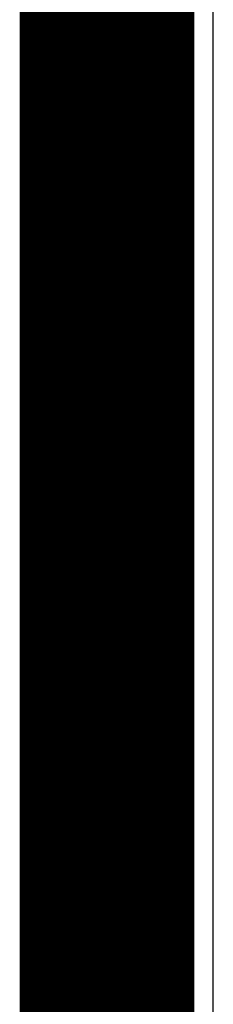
# Model space of a CAD drawing. Header units: millimetres. Extents: x -0.08 to 3.17, y -0.08 to 4.88.
# Tile 9 of 164: x -0.08 to 0.01, y 0.73 to 1.21. Entities that reach past the tile are written whole.
import ezdxf

# ---------------------------------------------------------------- set-up
doc = ezdxf.new("R2010")
doc.units = ezdxf.units.MM
doc.header["$MEASUREMENT"] = 0
for name, color, linetype in [('BottomLayer', 5, 'Continuous'), ('BottomOverlay', 54, 'Continuous'), ('Mechanical3', 76, 'Continuous'), ('Mechanical4', 56, 'Continuous'), ('MidLayer1', 16, 'Continuous'), ('MidLayer2', 76, 'Continuous'), ('TopLayer', 1, 'Continuous')]:
    doc.layers.add(name, color=color, linetype=linetype)

msp = doc.modelspace()

# ---------------------------------------------------------------- linework, layer by layer
at = {"layer": 'BottomLayer'}
msp.add_line((0.01405, 0.0926), (0.01405, 3.74016), dxfattribs=at)
at = {"layer": 'BottomOverlay'}
msp.add_line((-0.00527, -0.00283), (-0.00527, 2.28068), dxfattribs=at)
at = {"layer": 'Mechanical3', "const_width": 0.07874}
msp.add_lwpolyline([(-0.03937, 3.73956), (-0.03937, 0.09238)], dxfattribs=at)
at = {"layer": 'Mechanical4', "const_width": 0.01}
msp.add_lwpolyline([(0, 0.09238), (0, 3.74016)], dxfattribs=at)
at = {"layer": 'MidLayer1'}
msp.add_line((0.01405, 0.0926), (0.01405, 3.74016), dxfattribs=at)
at = {"layer": 'MidLayer2'}
msp.add_line((0.01405, 0.0926), (0.01405, 3.74016), dxfattribs=at)
at = {"layer": 'TopLayer'}
msp.add_line((0.01405, 0.0926), (0.01405, 3.74016), dxfattribs=at)

doc.saveas('drawing.dxf')
